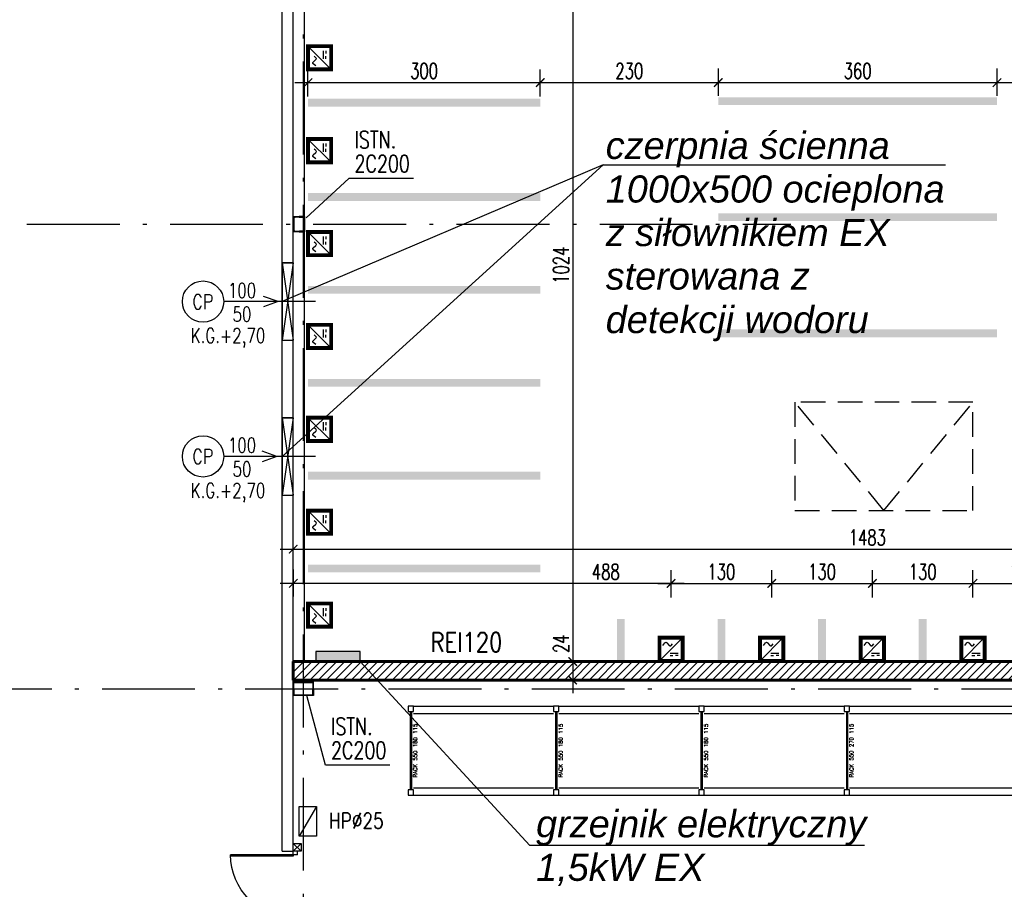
# Model space of a CAD drawing. Extents: x 153948 to 285449, y -89387 to -60195.
# Tile 46 of 100: x 248354 to 249626, y -76899 to -75775. Entities that reach past the tile are written whole.
import ezdxf
from ezdxf.enums import TextEntityAlignment as Align

# ---------------------------------------------------------------- set-up
doc = ezdxf.new("R2010")
doc.units = 0
doc.header["$LTSCALE"] = 100
doc.header["$MEASUREMENT"] = 0
doc.header["$PDMODE"] = 1
doc.linetypes.add('ACAD_ISO10W100', pattern=[18.5, 12, -3, 0.5, -3])
doc.linetypes.add('HIDDEN2', pattern=[4.7625, 3.175, -1.5875])
doc.layers.get('0').update_dxf_attribs({"linetype": 'CONTINUOUS'})
doc.layers.get('DEFPOINTS').update_dxf_attribs({"linetype": 'CONTINUOUS'})
for name, color, linetype in [('!!! instalacje', 7, 'CONTINUOUS'), ('1', 2, 'CONTINUOUS'), ('_INST OPIS', 7, 'CONTINUOUS'), ('_PROJ_WENTYL', 2, 'CONTINUOUS'), ('A-ARM', 2, 'CONTINUOUS'), ('A-LINIA PASY', 253, 'CONTINUOUS'), ('A-WYMIARY100', 7, 'CONTINUOUS'), ('ALUMINIUM', 5, 'CONTINUOUS'), ('K-STA', 2, 'CONTINUOUS'), ('OSIE', 8, 'ACAD_ISO10W100'), ('R-----OP', 2, 'CONTINUOUS'), ('RS REGAŁY', 7, 'CONTINUOUS'), ('TEXT', 11, 'CONTINUOUS'), ('WIDOK', 11, 'CONTINUOUS'), ('WYMIARY', 1, 'CONTINUOUS'), ('ŚWIETLIK', 2, 'CONTINUOUS')]:
    doc.layers.add(name, color=color, linetype=linetype)
doc.layers.add('A-PROSTOWNIK', color=7, linetype='CONTINUOUS', true_color=0xff0f0f)
doc.layers.add('A-SCIANA MUR', color=2, linetype='CONTINUOUS', lineweight=60)
doc.layers.add('PANELE', color=3, linetype='CONTINUOUS', lineweight=30)
doc.styles.add('DYBY-NORMALNY-0-8-N', font='ROMANS.SHX', dxfattribs={"width": 0.8})
doc.styles.add('ISTN', font='ariali.ttf', dxfattribs={"height": 35})
doc.styles.get("Standard").update_dxf_attribs({"font": 'txt.shx'})
doc.styles.add('STYLE2', font='isocp.shx', dxfattribs={"width": 0.8})
doc.styles.add('TXT3', font='SIMPLEX.SHX', dxfattribs={"width": 0.75, "height": 40})
doc.styles.add('wym_romans', font='romans.shx', dxfattribs={"width": 0.7})
doc.dimstyles.new('100_CM_krótki', dxfattribs={"dimscale": 10, "dimtxt": 2, "dimasz": 1.1, "dimexe": 1.7, "dimexo": 2, "dimgap": 0.5, "dimtad": 1, "dimdec": 1, "dimrnd": 0.5, "dimzin": 9, "dimtxsty": 'wym_romans', "dimblk": 'ARCHTICK', "dimcen": 2, "dimdle": 1.7, "dimclrd": 256, "dimclre": 256, "dimclrt": 151, "dimadec": 1, "dimazin": 2, "dimtfac": 1, "dimtdec": 1, "dimtix": 1, "dimtmove": 1, "dimatfit": 2, "dimldrblk": 'ARCHTICK', "dimfxl": 1.8, "dimfxlon": 1, "dimtolj": 1, "dimtzin": 0, "dimlwd": -1, "dimlwe": -1, "dimarcsym": 0})
doc.dimstyles.new('KRESKI_100', dxfattribs={"dimscale": 20, "dimtxt": 2.2, "dimasz": 1.5, "dimexe": 1.5, "dimexo": 1.5, "dimgap": 0.6, "dimtad": 1, "dimdec": 1, "dimrnd": 0.5, "dimdsep": 46, "dimtxsty": 'STYLE2', "dimblk1": 'ARCHTICK', "dimblk2": 'ARCHTICK', "dimsah": 1, "dimcen": 2.5, "dimdle": 1.5, "dimclrd": 10, "dimclre": 10, "dimclrt": 15, "dimadec": 0, "dimazin": 0, "dimtfac": 1, "dimtdec": 1, "dimtmove": 1, "dimatfit": 3, "dimldrblk": 'ARCHTICK', "dimfxl": 1.5, "dimfxlon": 1, "dimtolj": 1, "dimtzin": 0, "dimarcsym": 0})

# ---------------------------------------------------------------- blocks, each defined once
blk = doc.blocks.new('SC260X2')
at = {"layer": '1'}
for points in [[(-13, 9), (-13, 0), (-12.4, 0), (-12.1, 7, -0.401015), (-11.1, 7.9), (11.1, 7.9, -0.401015), (12.1, 7), (12.4, 0), (13, 0), (13, 9)], [(-13, -9), (-13, 0), (-12.4, 0), (-12.1, -7, 0.401015), (-11.1, -7.9), (11.1, -7.9, 0.401015), (12.1, -7), (12.4, 0), (13, 0), (13, -9)]]:
    blk.add_lwpolyline(points, format="xyb", close=True, dxfattribs=at)
blk = doc.blocks.new('SC200X2')
at = {"layer": '1'}
for points in [[(-10, 7.5), (-10, 0), (-9.7, 0, 0.391021), (-9.1, 0.6), (-8.7, 5.6, -0.391021), (-7.6, 6.6), (7.6, 6.6, -0.391021), (8.7, 5.6), (9.1, 0.6, 0.391021), (9.7, 0), (10, 0), (10, 7.5)], [(-10, -7.5), (-10, 0), (-9.7, 0, -0.391021), (-9.1, -0.6), (-8.7, -5.6, 0.391021), (-7.6, -6.6), (7.6, -6.6, 0.391021), (8.7, -5.6), (9.1, -0.6, -0.391021), (9.7, 0), (10, 0), (10, -7.5)]]:
    blk.add_lwpolyline(points, format="xyb", close=True, dxfattribs=at)
blk = doc.blocks.new('D90')
at = {"layer": 'ALUMINIUM'}
for p, q in [((-4.5, 0), (0, 0)), ((0, 0), (0, -5.4)), ((-90, 0), (-90, -5.4)), ((-90, 0), (-85.5, 0)), ((-90, -5.4), (-85.5, -5.4)), ((-85.5, -5.4), (-85.5, 0)), ((-6.3, -5.4), (-6.3, -86.4)), ((-4.5, -5.4), (-6.3, -5.4)), ((-4.5, 0), (-4.5, -5.4)), ((-4.5, -5.4), (-4.5, -86.4)), ((-4.5, -5.4), (0, -5.4))]:
    blk.add_line(p, q, dxfattribs=at)
blk.add_arc((-4.5, -5.4), 81, 180, 270, dxfattribs=at)
blk = doc.blocks.new('_ARCHTICK')
at = {"color": 0, "linetype": 'ByBlock', "const_width": 0.15}
blk.add_lwpolyline([(-0.5, -0.5), (0.5, 0.5)], dxfattribs=at)
blk = doc.blocks.new('*D198')
at = {"layer": 'DEFPOINTS', "color": 0, "ltscale": 0.1, "transparency": 16777216}
for p in [(248692.9, -74816), (247825, -85703), (248692.9, -85703)]:
    blk.add_point(p, dxfattribs=at)
at = {"layer": 'WYMIARY', "color": 10, "lineweight": -2, "ltscale": 0.1, "transparency": 16777216}
for p, q in [((247825, -74786), (247825, -85733)), ((247855, -74816), (247795, -74816)), ((247855, -85703), (247795, -85703))]:
    blk.add_line(p, q, dxfattribs=at)
at = {"layer": 'WYMIARY', "color": 10, "lineweight": -2, "ltscale": 0.1, "transparency": 16777216, "xscale": 30, "yscale": 30, "zscale": 30}
for p, rotation in [((247825, -74816), 90), ((247825, -85703), 270)]:
    blk.add_blockref('_ARCHTICK', p, dxfattribs=dict(at, rotation=rotation))
at = {"layer": 'WYMIARY', "color": 15, "ltscale": 0.1, "transparency": 16777216, "insert": (247791, -80259.5), "char_height": 44, "attachment_point": 5, "rotation": 90, "style": 'STYLE2'}
blk.add_mtext('\\A1;10887', dxfattribs=at)
blk = doc.blocks.new('*D203')
at = {"layer": 'DEFPOINTS', "color": 0, "ltscale": 0.1, "transparency": 16777216}
for p in [(247905, -74816), (248692.9, -74816), (248692.9, -76849.5)]:
    blk.add_point(p, dxfattribs=at)
at = {"layer": 'WYMIARY', "color": 10, "lineweight": -2, "ltscale": 0.1, "transparency": 16777216}
for p, q in [((247905, -76879.5), (247905, -74786)), ((247935, -74816), (247875, -74816)), ((247935, -76849.5), (247875, -76849.5))]:
    blk.add_line(p, q, dxfattribs=at)
at = {"layer": 'WYMIARY', "color": 10, "lineweight": -2, "ltscale": 0.1, "transparency": 16777216, "xscale": 30, "yscale": 30, "zscale": 30}
for p, rotation in [((247905, -74816), 90), ((247905, -76849.5), 270)]:
    blk.add_blockref('_ARCHTICK', p, dxfattribs=dict(at, rotation=rotation))
at = {"layer": 'WYMIARY', "color": 15, "ltscale": 0.1, "transparency": 16777216, "insert": (247871, -75832.8), "char_height": 44, "attachment_point": 5, "rotation": 90, "style": 'STYLE2'}
blk.add_mtext('\\A1;2033.5', dxfattribs=at)
blk = doc.blocks.new('RACK 550 180 115')
at = {"color": 6}
for p, q in [((7, 115), (187.8, 115)), ((2.75, 108), (2.75, 7)), ((4.25, 108), (4.25, 7)), ((7, 105.5), (187.8, 105.5)), ((7, 9.5), (187.8, 9.5)), ((7, 0), (187.8, 0))]:
    blk.add_line(p, q, dxfattribs=at)
for points in [[(0, 108), (7, 108), (7, 115), (0, 115)], [(0, 0), (7, 0), (7, 7), (0, 7)]]:
    blk.add_lwpolyline(points, close=True, dxfattribs=at)
at = {"color": 6, "insert": (9.25, 57.5), "char_height": 5, "width": 101, "attachment_point": 5, "rotation": 90}
blk.add_mtext('RACK 550 180 115', dxfattribs=at)
blk = doc.blocks.new('RACK 550 270 115')
at = {"color": 6}
for p, q in [((7, 115), (277.8, 115)), ((2.75, 108), (2.75, 7)), ((4.25, 108), (4.25, 7)), ((7, 105.5), (277.8, 105.5)), ((7, 9.5), (277.8, 9.5)), ((7, 0), (277.8, 0))]:
    blk.add_line(p, q, dxfattribs=at)
for points in [[(0, 108), (7, 108), (7, 115), (0, 115)], [(0, 0), (7, 0), (7, 7), (0, 7)]]:
    blk.add_lwpolyline(points, close=True, dxfattribs=at)
at = {"color": 6, "insert": (9.25, 57.5), "char_height": 5, "width": 101, "attachment_point": 5, "rotation": 90}
blk.add_mtext('RACK 550 270 115', dxfattribs=at)
blk = doc.blocks.new('*D808')
at = {"layer": 'A-WYMIARY100', "transparency": 16777216}
for p, q in [((248726.4, -75874.6), (248726.4, -75839.6)), ((249026.4, -75874.6), (249026.4, -75839.6)), ((248709.4, -75856.6), (249043.4, -75856.6))]:
    blk.add_line(p, q, dxfattribs=at)
at = {"layer": 'DEFPOINTS', "color": 0, "transparency": 16777216}
for p in [(249026.4, -75856.6), (248726.4, -76124.9), (249026.4, -76124.9)]:
    blk.add_point(p, dxfattribs=at)
at = {"layer": 'A-WYMIARY100', "transparency": 16777216, "xscale": 11, "yscale": 11, "zscale": 11, "rotation": 180}
blk.add_blockref('_ARCHTICK', (248726.4, -75856.6), dxfattribs=at)
at = {"layer": 'A-WYMIARY100', "transparency": 16777216, "xscale": 11, "yscale": 11, "zscale": 11}
blk.add_blockref('_ARCHTICK', (249026.4, -75856.6), dxfattribs=at)
at = {"layer": 'A-WYMIARY100', "color": 151, "transparency": 16777216, "insert": (248876.4, -75841.6), "char_height": 20, "attachment_point": 5, "style": 'wym_romans'}
blk.add_mtext('\\A1;300', dxfattribs=at)
blk = doc.blocks.new('*D809')
at = {"layer": 'A-WYMIARY100', "transparency": 16777216}
for p, q in [((249026.4, -75863), (249026.4, -75839.6)), ((249256.4, -75838.6), (249256.4, -75873.6)), ((249009.4, -75856.6), (249273.4, -75856.6))]:
    blk.add_line(p, q, dxfattribs=at)
at = {"layer": 'DEFPOINTS', "color": 0, "transparency": 16777216}
for p in [(249256.4, -75793), (249256.4, -75856.6), (249026.4, -75883)]:
    blk.add_point(p, dxfattribs=at)
at = {"layer": 'A-WYMIARY100', "transparency": 16777216, "xscale": 11, "yscale": 11, "zscale": 11, "rotation": 180}
blk.add_blockref('_ARCHTICK', (249026.4, -75856.6), dxfattribs=at)
at = {"layer": 'A-WYMIARY100', "transparency": 16777216, "xscale": 11, "yscale": 11, "zscale": 11}
blk.add_blockref('_ARCHTICK', (249256.4, -75856.6), dxfattribs=at)
at = {"layer": 'A-WYMIARY100', "color": 151, "transparency": 16777216, "insert": (249141.4, -75841.6), "char_height": 20, "attachment_point": 5, "style": 'wym_romans'}
blk.add_mtext('\\A1;230', dxfattribs=at)
blk = doc.blocks.new('*D810')
at = {"layer": 'A-WYMIARY100', "transparency": 16777216}
for p, q in [((249256.4, -75838.6), (249256.4, -75873.6)), ((249616.4, -75838.6), (249616.4, -75873.6)), ((249239.4, -75856.6), (249633.4, -75856.6))]:
    blk.add_line(p, q, dxfattribs=at)
at = {"layer": 'DEFPOINTS', "color": 0, "transparency": 16777216}
for p in [(249256.4, -75793), (249616.4, -75793), (249616.4, -75856.6)]:
    blk.add_point(p, dxfattribs=at)
at = {"layer": 'A-WYMIARY100', "transparency": 16777216, "xscale": 11, "yscale": 11, "zscale": 11, "rotation": 180}
blk.add_blockref('_ARCHTICK', (249256.4, -75856.6), dxfattribs=at)
at = {"layer": 'A-WYMIARY100', "transparency": 16777216, "xscale": 11, "yscale": 11, "zscale": 11}
blk.add_blockref('_ARCHTICK', (249616.4, -75856.6), dxfattribs=at)
at = {"layer": 'A-WYMIARY100', "color": 151, "transparency": 16777216, "insert": (249436.4, -75841.6), "char_height": 20, "attachment_point": 5, "style": 'wym_romans'}
blk.add_mtext('\\A1;360', dxfattribs=at)
blk = doc.blocks.new('*D811')
at = {"layer": 'A-WYMIARY100', "ltscale": 0.1, "transparency": 16777216}
for p, q in [((249068.3, -75563.5), (249068.3, -76621.5)), ((249086.3, -75580.5), (249051.3, -75580.5)), ((249086.3, -76604.5), (249051.3, -76604.5))]:
    blk.add_line(p, q, dxfattribs=at)
at = {"layer": 'DEFPOINTS', "color": 0, "ltscale": 0.1, "transparency": 16777216}
for p in [(249323.9, -75580.5), (249068.3, -76604.5), (249323.9, -76604.5)]:
    blk.add_point(p, dxfattribs=at)
at = {"layer": 'A-WYMIARY100', "ltscale": 0.1, "transparency": 16777216, "xscale": 11, "yscale": 11, "zscale": 11}
for p, rotation in [((249068.3, -75580.5), 90), ((249068.3, -76604.5), 270)]:
    blk.add_blockref('_ARCHTICK', p, dxfattribs=dict(at, rotation=rotation))
at = {"layer": 'A-WYMIARY100', "color": 151, "ltscale": 0.1, "transparency": 16777216, "insert": (249053.3, -76092.5), "char_height": 20, "attachment_point": 5, "rotation": 90, "style": 'wym_romans'}
blk.add_mtext('\\A1;1024', dxfattribs=at)
blk = doc.blocks.new('*D812')
at = {"layer": 'A-WYMIARY100', "ltscale": 0.1, "transparency": 16777216}
for p, q in [((249068.3, -76587.5), (249068.3, -76645.5)), ((249086.3, -76604.5), (249051.3, -76604.5)), ((249050.3, -76628.5), (249085.3, -76628.5))]:
    blk.add_line(p, q, dxfattribs=at)
at = {"layer": 'DEFPOINTS', "color": 0, "ltscale": 0.1, "transparency": 16777216}
for p in [(249323.9, -76604.5), (248707.6, -76628.5), (249068.3, -76628.5)]:
    blk.add_point(p, dxfattribs=at)
at = {"layer": 'A-WYMIARY100', "ltscale": 0.1, "transparency": 16777216, "xscale": 11, "yscale": 11, "zscale": 11}
for p, rotation in [((249068.3, -76604.5), 90), ((249068.3, -76628.5), 270)]:
    blk.add_blockref('_ARCHTICK', p, dxfattribs=dict(at, rotation=rotation))
at = {"layer": 'A-WYMIARY100', "color": 151, "ltscale": 0.1, "transparency": 16777216, "insert": (249053.3, -76581.5), "char_height": 20, "attachment_point": 5, "rotation": 90, "style": 'wym_romans'}
blk.add_mtext('\\A1;24', dxfattribs=at)
blk = doc.blocks.new('*D889')
at = {"layer": 'A-WYMIARY100', "ltscale": 0.1, "transparency": 16777216}
for p, q in [((249616.4, -75838.6), (249616.4, -75873.6)), ((250190.4, -75838.6), (250190.4, -75873.6)), ((249599.4, -75856.6), (250207.4, -75856.6))]:
    blk.add_line(p, q, dxfattribs=at)
at = {"layer": 'DEFPOINTS', "color": 0, "ltscale": 0.1, "transparency": 16777216}
for p in [(249616.4, -75793), (250190.4, -75793), (250190.4, -75856.6)]:
    blk.add_point(p, dxfattribs=at)
at = {"layer": 'A-WYMIARY100', "ltscale": 0.1, "transparency": 16777216, "xscale": 11, "yscale": 11, "zscale": 11, "rotation": 180}
blk.add_blockref('_ARCHTICK', (249616.4, -75856.6), dxfattribs=at)
at = {"layer": 'A-WYMIARY100', "ltscale": 0.1, "transparency": 16777216, "xscale": 11, "yscale": 11, "zscale": 11}
blk.add_blockref('_ARCHTICK', (250190.4, -75856.6), dxfattribs=at)
at = {"layer": 'A-WYMIARY100', "color": 151, "ltscale": 0.1, "transparency": 16777216, "insert": (249903.4, -75841.6), "char_height": 20, "attachment_point": 5, "style": 'wym_romans'}
blk.add_mtext('\\A1;574', dxfattribs=at)
blk = doc.blocks.new('symb_prost')
at = {"layer": 'A-PROSTOWNIK', "ltscale": 0.1, "const_width": 5}
blk.add_lwpolyline([(-15, 0), (15, 0), (15, -30), (-15, -30)], close=True, dxfattribs=at)
at = {"layer": 'A-PROSTOWNIK', "lineweight": 25, "ltscale": 0.1}
for points in [[(-15, -30), (15, 0)], [(-1.3, -20), (9.1, -20)], [(-1.3, -23.1), (2.2, -23.1)], [(9.1, -23.1), (5.6, -23.1)]]:
    blk.add_lwpolyline(points, dxfattribs=at)
blk.add_lwpolyline([(-10.6, -10.3), (-7.9, -6.7, -0.472451), (-5.5, -6.7), (-2.3, -10.3, 0.462364), (0.1, -10.3), (2, -8.1)], format="xyb", dxfattribs=at)
blk = doc.blocks.new('*D894')
at = {"layer": 'A-WYMIARY100', "ltscale": 0.1, "transparency": 16777216}
for p, q in [((249195.4, -76521.6), (249195.4, -76486.6)), ((249325.4, -76521.6), (249325.4, -76486.6)), ((249178.4, -76503.6), (249342.4, -76503.6))]:
    blk.add_line(p, q, dxfattribs=at)
at = {"layer": 'DEFPOINTS', "color": 0, "ltscale": 0.1, "transparency": 16777216}
for p in [(249325.4, -76503.6), (249195.4, -76573.5), (249325.4, -76573.5)]:
    blk.add_point(p, dxfattribs=at)
at = {"layer": 'A-WYMIARY100', "ltscale": 0.1, "transparency": 16777216, "xscale": 11, "yscale": 11, "zscale": 11, "rotation": 180}
blk.add_blockref('_ARCHTICK', (249195.4, -76503.6), dxfattribs=at)
at = {"layer": 'A-WYMIARY100', "ltscale": 0.1, "transparency": 16777216, "xscale": 11, "yscale": 11, "zscale": 11}
blk.add_blockref('_ARCHTICK', (249325.4, -76503.6), dxfattribs=at)
at = {"layer": 'A-WYMIARY100', "color": 151, "ltscale": 0.1, "transparency": 16777216, "insert": (249260.4, -76488.6), "char_height": 20, "attachment_point": 5, "style": 'wym_romans'}
blk.add_mtext('\\A1;130', dxfattribs=at)
blk = doc.blocks.new('*D895')
at = {"layer": 'A-WYMIARY100', "ltscale": 0.1, "transparency": 16777216}
for p, q in [((249325.4, -76521.6), (249325.4, -76486.6)), ((249455.4, -76521.6), (249455.4, -76486.6)), ((249308.4, -76503.6), (249472.4, -76503.6))]:
    blk.add_line(p, q, dxfattribs=at)
at = {"layer": 'DEFPOINTS', "color": 0, "ltscale": 0.1, "transparency": 16777216}
for p in [(249455.4, -76503.6), (249325.4, -76573.5), (249455.4, -76573.5)]:
    blk.add_point(p, dxfattribs=at)
at = {"layer": 'A-WYMIARY100', "ltscale": 0.1, "transparency": 16777216, "xscale": 11, "yscale": 11, "zscale": 11, "rotation": 180}
blk.add_blockref('_ARCHTICK', (249325.4, -76503.6), dxfattribs=at)
at = {"layer": 'A-WYMIARY100', "ltscale": 0.1, "transparency": 16777216, "xscale": 11, "yscale": 11, "zscale": 11}
blk.add_blockref('_ARCHTICK', (249455.4, -76503.6), dxfattribs=at)
at = {"layer": 'A-WYMIARY100', "color": 151, "ltscale": 0.1, "transparency": 16777216, "insert": (249390.4, -76488.6), "char_height": 20, "attachment_point": 5, "style": 'wym_romans'}
blk.add_mtext('\\A1;130', dxfattribs=at)
blk = doc.blocks.new('*D896')
at = {"layer": 'A-WYMIARY100', "ltscale": 0.1, "transparency": 16777216}
for p, q in [((249455.4, -76521.6), (249455.4, -76486.6)), ((249585.4, -76521.6), (249585.4, -76486.6)), ((249438.4, -76503.6), (249602.4, -76503.6))]:
    blk.add_line(p, q, dxfattribs=at)
at = {"layer": 'DEFPOINTS', "color": 0, "ltscale": 0.1, "transparency": 16777216}
for p in [(249585.4, -76503.6), (249455.4, -76573.5), (249585.4, -76573.5)]:
    blk.add_point(p, dxfattribs=at)
at = {"layer": 'A-WYMIARY100', "ltscale": 0.1, "transparency": 16777216, "xscale": 11, "yscale": 11, "zscale": 11, "rotation": 180}
blk.add_blockref('_ARCHTICK', (249455.4, -76503.6), dxfattribs=at)
at = {"layer": 'A-WYMIARY100', "ltscale": 0.1, "transparency": 16777216, "xscale": 11, "yscale": 11, "zscale": 11}
blk.add_blockref('_ARCHTICK', (249585.4, -76503.6), dxfattribs=at)
at = {"layer": 'A-WYMIARY100', "color": 151, "ltscale": 0.1, "transparency": 16777216, "insert": (249520.4, -76488.6), "char_height": 20, "attachment_point": 5, "style": 'wym_romans'}
blk.add_mtext('\\A1;130', dxfattribs=at)
blk = doc.blocks.new('*D897')
at = {"layer": 'A-WYMIARY100', "ltscale": 0.1, "transparency": 16777216}
for p, q in [((249585.4, -76521.6), (249585.4, -76486.6)), ((249715.4, -76521.6), (249715.4, -76486.6)), ((249568.4, -76503.6), (249732.4, -76503.6))]:
    blk.add_line(p, q, dxfattribs=at)
at = {"layer": 'DEFPOINTS', "color": 0, "ltscale": 0.1, "transparency": 16777216}
for p in [(249715.4, -76503.6), (249585.4, -76573.5), (249715.4, -76573.5)]:
    blk.add_point(p, dxfattribs=at)
at = {"layer": 'A-WYMIARY100', "ltscale": 0.1, "transparency": 16777216, "xscale": 11, "yscale": 11, "zscale": 11, "rotation": 180}
blk.add_blockref('_ARCHTICK', (249585.4, -76503.6), dxfattribs=at)
at = {"layer": 'A-WYMIARY100', "ltscale": 0.1, "transparency": 16777216, "xscale": 11, "yscale": 11, "zscale": 11}
blk.add_blockref('_ARCHTICK', (249715.4, -76503.6), dxfattribs=at)
at = {"layer": 'A-WYMIARY100', "color": 151, "ltscale": 0.1, "transparency": 16777216, "insert": (249650.4, -76488.6), "char_height": 20, "attachment_point": 5, "style": 'wym_romans'}
blk.add_mtext('\\A1;130', dxfattribs=at)
blk = doc.blocks.new('*D907')
at = {"layer": 'A-WYMIARY100', "ltscale": 0.1, "transparency": 16777216}
for p, q in [((248707.4, -76485.6), (248707.4, -76520.6)), ((249195.4, -76521.6), (249195.4, -76486.6)), ((249212.4, -76503.6), (248690.4, -76503.6))]:
    blk.add_line(p, q, dxfattribs=at)
at = {"layer": 'DEFPOINTS', "color": 0, "ltscale": 0.1, "transparency": 16777216}
for p in [(248707.4, -76462), (248707.4, -76503.6), (249195.4, -76573.5)]:
    blk.add_point(p, dxfattribs=at)
at = {"layer": 'A-WYMIARY100', "ltscale": 0.1, "transparency": 16777216, "xscale": 11, "yscale": 11, "zscale": 11, "rotation": 180}
blk.add_blockref('_ARCHTICK', (248707.4, -76503.6), dxfattribs=at)
at = {"layer": 'A-WYMIARY100', "ltscale": 0.1, "transparency": 16777216, "xscale": 11, "yscale": 11, "zscale": 11}
blk.add_blockref('_ARCHTICK', (249195.4, -76503.6), dxfattribs=at)
at = {"layer": 'A-WYMIARY100', "color": 151, "ltscale": 0.1, "transparency": 16777216, "insert": (249111.1, -76488.6), "char_height": 20, "attachment_point": 5, "style": 'wym_romans'}
blk.add_mtext('\\A1;488', dxfattribs=at)
blk = doc.blocks.new('*D911')
at = {"layer": 'A-WYMIARY100', "ltscale": 0.1, "transparency": 16777216}
for p, q in [((248707.4, -76459.3), (248707.4, -76442.3)), ((248690.4, -76459.3), (250207.4, -76459.3)), ((250190.4, -76459.3), (250190.4, -76476.3))]:
    blk.add_line(p, q, dxfattribs=at)
at = {"layer": 'DEFPOINTS', "color": 0, "ltscale": 0.1, "transparency": 16777216}
for p in [(250190.4, -76444.5), (248707.4, -76462), (250190.4, -76459.3)]:
    blk.add_point(p, dxfattribs=at)
at = {"layer": 'A-WYMIARY100', "ltscale": 0.1, "transparency": 16777216, "xscale": 11, "yscale": 11, "zscale": 11, "rotation": 180}
blk.add_blockref('_ARCHTICK', (248707.4, -76459.3), dxfattribs=at)
at = {"layer": 'A-WYMIARY100', "ltscale": 0.1, "transparency": 16777216, "xscale": 11, "yscale": 11, "zscale": 11}
blk.add_blockref('_ARCHTICK', (250190.4, -76459.3), dxfattribs=at)
at = {"layer": 'A-WYMIARY100', "color": 151, "ltscale": 0.1, "transparency": 16777216, "insert": (249448.9, -76444.3), "char_height": 20, "attachment_point": 5, "style": 'wym_romans'}
blk.add_mtext('\\A1;1483', dxfattribs=at)

msp = doc.modelspace()

# ---------------------------------------------------------------- hatches: boundary and pattern name
at = {"layer": '!!! instalacje', "ltscale": 0.1}
h = msp.add_hatch(color=1, dxfattribs=at)
h.dxf.hatch_style = 1
h.paths.add_polyline_path([(248793.96, -76604.55), (248793.96, -76591.66), (248736.67, -76591.66), (248736.67, -76604.55)])
at = {"layer": 'A-SCIANA MUR', "lineweight": 9, "ltscale": 0.1}
h = msp.add_hatch(dxfattribs=at)
h.set_pattern_fill('ANSI31', color=8, scale=60)
h.paths.add_polyline_path([(248753.4, -76604.55), (248707.4, -76604.55), (248707.4, -76628.55), (248753.4, -76628.55)])
h.paths.add_polyline_path([(250190.4, -76628.55), (250190.4, -76604.55), (248753.51, -76604.55), (248753.51, -76628.55)])

# ---------------------------------------------------------------- linework, layer by layer
at = {"layer": '!!! instalacje', "ltscale": 0.1}
for p, q in [((249107.67, -75962.92), (248692.9, -76139.55)), ((249107.67, -75962.92), (248692.9, -76339.55)), ((249107.67, -75962.92), (249549.76, -75962.92)), ((249012.83, -76841.95), (248793.96, -76604.55)), ((249445.23, -76841.95), (249012.83, -76841.95))]:
    msp.add_line(p, q, dxfattribs=at)
at = {"layer": '!!! instalacje', "color": 1, "ltscale": 0.1}
msp.add_lwpolyline([(248793.96, -76604.55), (248793.96, -76591.66), (248736.67, -76591.66), (248736.67, -76604.55)], close=True, dxfattribs=at)
at = {"layer": '_PROJ_WENTYL', "ltscale": 0.1}
for points in [[(248707.4, -76189.55), (248707.4, -76089.55), (248692.9, -76089.55), (248692.9, -76189.55)], [(248707.4, -76389.55), (248707.4, -76289.55), (248692.9, -76289.55), (248692.9, -76389.55)]]:
    msp.add_lwpolyline(points, close=True, dxfattribs=at)
for points in [[(248692.9, -76089.55), (248707.4, -76189.55)], [(248707.4, -76089.55), (248692.9, -76189.55)], [(248692.9, -76189.55), (248692.9, -76089.55)], [(248736.1, -76139.55), (248617.48, -76139.55)], [(248688.08, -76139.55), (248668.93, -76132.75)], [(248688.08, -76139.55), (248668.93, -76146.34)], [(248692.9, -76289.55), (248707.4, -76389.55)], [(248707.4, -76289.55), (248692.9, -76389.55)], [(248692.9, -76389.55), (248692.9, -76289.55)], [(248686.34, -76339.55), (248667.19, -76332.75)], [(248719.21, -76339.55), (248617.48, -76339.55)], [(248736.1, -76339.55), (248617.48, -76339.55)], [(248686.34, -76339.55), (248667.19, -76346.34)]]:
    msp.add_lwpolyline(points, dxfattribs=at)
for centre in [(248590.81, -76139.55), (248590.81, -76339.55)]:
    msp.add_circle(centre, 26.67, dxfattribs=at)
at = {"layer": 'A-ARM'}
msp.add_line((248737.32, -76791.56), (248714.83, -76829.88), dxfattribs=at)
msp.add_lwpolyline([(248714.83, -76791.56), (248737.32, -76791.56), (248737.32, -76829.88), (248714.83, -76829.88)], close=True, dxfattribs=at)
at = {"layer": 'A-LINIA PASY', "color": 253, "true_color": 0xababab, "const_width": 10}
for points in [[(249026.4, -75882.55), (248726.4, -75882.55)], [(249616.4, -75880.55), (249256.4, -75880.55)], [(249026.4, -76004.36), (248726.4, -76004.36)], [(249616.4, -76030.55), (249256.4, -76030.55)], [(249026.4, -76124.36), (248726.4, -76124.36)], [(249616.4, -76180.55), (249256.4, -76180.55)], [(249026.4, -76244.36), (248726.4, -76244.36)], [(249026.4, -76364.36), (248726.4, -76364.36)], [(249026.4, -76484.36), (248726.4, -76484.36)], [(249130.4, -76604.55), (249130.4, -76549.55)], [(249260.4, -76604.55), (249260.4, -76549.55)], [(249390.4, -76604.55), (249390.4, -76549.55)], [(249520.4, -76604.55), (249520.4, -76549.55)]]:
    msp.add_lwpolyline(points, dxfattribs=at)
at = {"layer": 'A-SCIANA MUR', "ltscale": 0.1}
for p, q in [((248753.4, -76604.55), (248707.4, -76604.55)), ((248707.4, -76604.55), (248707.4, -76628.55)), ((250190.4, -76604.55), (248744.41, -76604.55)), ((248707.4, -76628.55), (248753.4, -76628.55)), ((248732.29, -76628.55), (250190.4, -76628.55))]:
    msp.add_line(p, q, dxfattribs=at)
at = {"layer": 'K-STA', "ltscale": 0.1}
for p, q in [((248707.4, -76839.55), (248717.4, -76849.55)), ((248707.4, -76849.55), (248717.4, -76839.55))]:
    msp.add_line(p, q, dxfattribs=at)
at = {"layer": 'K-STA'}
msp.add_lwpolyline([(248707.4, -76839.55), (248717.4, -76839.55), (248717.4, -76849.55), (248707.4, -76849.55)], close=True, dxfattribs=at)
at = {"layer": 'OSIE', "ltscale": 0.1}
for p, q in [((248720.4, -86679.55), (248720.4, -73374.65)), ((248363.17, -76039.55), (249349.98, -76039.55)), ((247720.4, -76639.55), (263229.19, -76639.55))]:
    msp.add_line(p, q, dxfattribs=at)
at = {"layer": 'OSIE', "ltscale": 0.5}
msp.add_line((248720.4, -76652.33), (248720.4, -76615.71), dxfattribs=at)
at = {"layer": 'PANELE', "ltscale": 0.5}
for p, q in [((248692.9, -76089.55), (248692.9, -74816.05)), ((248707.4, -76089.55), (248707.4, -74848.55)), ((248692.9, -76289.55), (248692.9, -76189.55)), ((248707.4, -76289.55), (248707.4, -76189.55)), ((248692.9, -76849.55), (248692.9, -76389.55)), ((248707.4, -76849.55), (248707.4, -76389.55))]:
    msp.add_line(p, q, dxfattribs=at)
at = {"layer": 'PANELE', "ltscale": 0.1}
msp.add_line((248692.9, -76849.55), (248707.4, -76849.55), dxfattribs=at)
at = {"layer": 'PANELE', "ltscale": 0.5}
for points in [[(248692.9, -76089.55), (248707.4, -76089.55)], [(248692.9, -76189.55), (248707.4, -76189.55)], [(248692.9, -76289.55), (248707.4, -76289.55)], [(248692.9, -76389.55), (248707.4, -76389.55)]]:
    msp.add_lwpolyline(points, dxfattribs=at)
at = {"layer": 'TEXT'}
for p, q in [((248779.15, -75980.6), (248724.17, -76031.14)), ((248862.58, -75980.6), (248779.15, -75980.6)), ((248748.81, -76738.53), (248724.85, -76648.55)), ((248832.23, -76738.53), (248748.81, -76738.53))]:
    msp.add_line(p, q, dxfattribs=at)
at = {"layer": 'WIDOK', "ltscale": 0.1}
msp.add_lwpolyline([(248721.4, -75580.55), (248721.4, -76604.55)], dxfattribs=at)
at = {"layer": 'ŚWIETLIK', "linetype": 'HIDDEN2', "ltscale": 0.1}
for q in [(249355.4, -76269.55), (249585.4, -76269.55)]:
    msp.add_line((249470.4, -76409.55), q, dxfattribs=at)
msp.add_lwpolyline([(249355.4, -76409.55), (249585.4, -76409.55), (249585.4, -76269.55), (249355.4, -76269.55)], close=True, dxfattribs=at)

# ---------------------------------------------------------------- block references
at = {"layer": 'A-PROSTOWNIK', "rotation": 90}
for p in [(248726.4, -75824.55), (248726.4, -75944.55), (248726.4, -76064.55), (248726.4, -76184.55), (248726.4, -76304.55), (248726.4, -76424.55), (248726.4, -76544.55)]:
    msp.add_blockref('symb_prost', p, dxfattribs=at)
at = {"layer": 'A-PROSTOWNIK'}
for p in [(249195.4, -76573.55), (249325.4, -76573.55), (249455.4, -76573.55), (249585.4, -76573.55)]:
    msp.add_blockref('symb_prost', p, dxfattribs=at)
at = {"layer": 'ALUMINIUM', "ltscale": 0.1, "xscale": -1, "rotation": 270}
msp.add_blockref('D90', (248712.8, -76849.55), dxfattribs=at)
at = {"layer": 'K-STA', "ltscale": 0.5, "rotation": 270}
msp.add_blockref('SC200X2', (248714.9, -76039.55), dxfattribs=at)
at = {"layer": 'K-STA', "ltscale": 0.5}
msp.add_blockref('SC260X2', (248720.4, -76639.55), dxfattribs=at)
at = {"layer": 'RS REGAŁY'}
for name, p in [('RACK 550 180 115', (248855.69, -76777.05)), ('RACK 550 180 115', (249043.49, -76777.05)), ('RACK 550 180 115', (249231.29, -76777.05)), ('RACK 550 270 115', (249419.09, -76777.05))]:
    msp.add_blockref(name, p, dxfattribs=at)

# ---------------------------------------------------------------- texts
at = {"layer": '!!! instalacje', "ltscale": 0.1, "style": 'ISTN'}
for s, p in [('czerpnia ścienna', (249111.03, -75955.33)), ('1000x500 ocieplona', (249111.03, -76011.56)), ('z siłownikiem EX', (249111.03, -76067.78)), ('sterowana z ', (249111.03, -76124)), ('detekcji wodoru', (249111.03, -76180.23)), ('grzejnik elektryczny ', (249021.1, -76831.61)), ('1,5kW EX', (249021.1, -76887.84))]:
    msp.add_text(s, height=35, dxfattribs=at).set_placement(p)
at = {"layer": '_INST OPIS', "style": 'DYBY-NORMALNY-0-8-N', "width": 0.75}
for s, p in [('100', (248641.19, -76125.13)), ('50', (248641.19, -76155.8)), ('K.G.+2,70', (248623.03, -76186.4)), ('100', (248641.19, -76325.13)), ('50', (248641.19, -76355.8)), ('K.G.+2,70', (248623.03, -76386.4))]:
    msp.add_text(s, height=19, dxfattribs=at).set_placement(p, align=Align.MIDDLE)
at = {"layer": '_INST OPIS', "char_height": 19, "attachment_point": 1, "style": 'DYBY-NORMALNY-0-8-N'}
for insert in [(248577, -76130.16), (248577, -76330.16)]:
    msp.add_mtext_dynamic_manual_height_columns('CP', width=58.1906, gutter_width=1, heights=[0], dxfattribs=dict(at, insert=insert))
at = {"layer": 'R-----OP', "color": 7, "lineweight": 25, "style": 'DYBY-NORMALNY-0-8-N', "width": 0.8}
msp.add_text('REI120', height=25, dxfattribs=at).set_placement((248884.85, -76579.56), align=Align.MIDDLE_LEFT)
at = {"layer": 'R-----OP', "color": 2, "style": 'DYBY-NORMALNY-0-8-N', "width": 0.8}
msp.add_text('HP%%c25', height=20, dxfattribs=at).set_placement((248788.9, -76810.13), align=Align.MIDDLE)
at = {"layer": 'TEXT', "style": 'TXT3', "width": 0.75}
for s, p in [('ISTN.', (248786.5, -75941.29)), ('2C200', (248786.5, -75972.31)), ('ISTN.', (248756.16, -76699.22)), ('2C200', (248756.16, -76730.24))]:
    msp.add_text(s, height=22, dxfattribs=at).set_placement(p)

# ---------------------------------------------------------------- dimensions: what is measured, and where the dimension line sits
at = {"layer": 'A-WYMIARY100', "ltscale": 0.1}
dim = msp.add_linear_dim(base=(249068.29, -76604.55), p1=(249323.9, -75580.55), p2=(249323.9, -76604.55), angle=90, dimstyle='100_CM_krótki', dxfattribs=at)
dim.commit()
dim.dimension.update_dxf_attribs({"geometry": '*D811', "text_midpoint": (249053.29, -76092.55)})
at = {"layer": 'A-WYMIARY100'}
for base, p1, p2, picture, middle in [((249256.4, -75856.65), (249026.38, -75883.04), (249256.4, -75793.04), '*D809', (249141.39, -75841.65)), ((249616.4, -75856.65), (249256.4, -75793.04), (249616.4, -75793.04), '*D810', (249436.4, -75841.65)), ((249026.4, -75856.65), (248726.4, -76124.85), (249026.4, -76124.85), '*D808', (248876.4, -75841.65))]:
    dim = msp.add_linear_dim(base=base, p1=p1, p2=p2, dimstyle='100_CM_krótki', dxfattribs=at)
    dim.commit()
    dim.dimension.update_dxf_attribs({"geometry": picture, "text_midpoint": middle})
at = {"layer": 'A-WYMIARY100', "ltscale": 0.1}
for base, p1, p2, picture, middle in [((250190.4, -75856.65), (249616.4, -75793.04), (250190.4, -75793.04), '*D889', (249903.4, -75841.65)), ((250190.4, -76459.27), (248707.4, -76462.02), (250190.4, -76444.53), '*D911', (249448.9, -76444.27)), ((249325.4, -76503.59), (249195.4, -76573.55), (249325.4, -76573.55), '*D894', (249260.4, -76488.59)), ((249455.4, -76503.59), (249325.4, -76573.55), (249455.4, -76573.55), '*D895', (249390.4, -76488.59)), ((249585.4, -76503.59), (249455.4, -76573.55), (249585.4, -76573.55), '*D896', (249520.4, -76488.59)), ((249715.4, -76503.59), (249585.4, -76573.55), (249715.4, -76573.55), '*D897', (249650.4, -76488.59))]:
    dim = msp.add_linear_dim(base=base, p1=p1, p2=p2, dimstyle='100_CM_krótki', dxfattribs=at)
    dim.commit()
    dim.dimension.update_dxf_attribs({"geometry": picture, "text_midpoint": middle})
dim = msp.add_linear_dim(base=(248707.4, -76503.59), p1=(249195.4, -76573.55), p2=(248707.4, -76462.02), dimstyle='100_CM_krótki', dxfattribs=at)
dim.commit()
dim.dimension.update_dxf_attribs({"geometry": '*D907', "text_midpoint": (249111.08, -76503.59), "dimtype": 160})
dim = msp.add_linear_dim(base=(249068.29, -76628.55), p1=(249323.9, -76604.55), p2=(248707.59, -76628.55), angle=90, dimstyle='100_CM_krótki', dxfattribs=at)
dim.commit()
dim.dimension.update_dxf_attribs({"geometry": '*D812', "text_midpoint": (249068.29, -76581.53), "dimtype": 160})
at = {"layer": 'WYMIARY', "ltscale": 0.1}
for base, p1, p2, picture, middle in [((247824.99, -85703.05), (248692.9, -74816.05), (248692.9, -85703.05), '*D198', (247790.99, -80259.55)), ((247904.99, -74816.05), (248692.9, -76849.55), (248692.9, -74816.05), '*D203', (247870.98, -75832.8))]:
    dim = msp.add_linear_dim(base=base, p1=p1, p2=p2, angle=90, dimstyle='KRESKI_100', dxfattribs=at)
    dim.commit()
    dim.dimension.update_dxf_attribs({"geometry": picture, "text_midpoint": middle})

doc.saveas('drawing.dxf')
